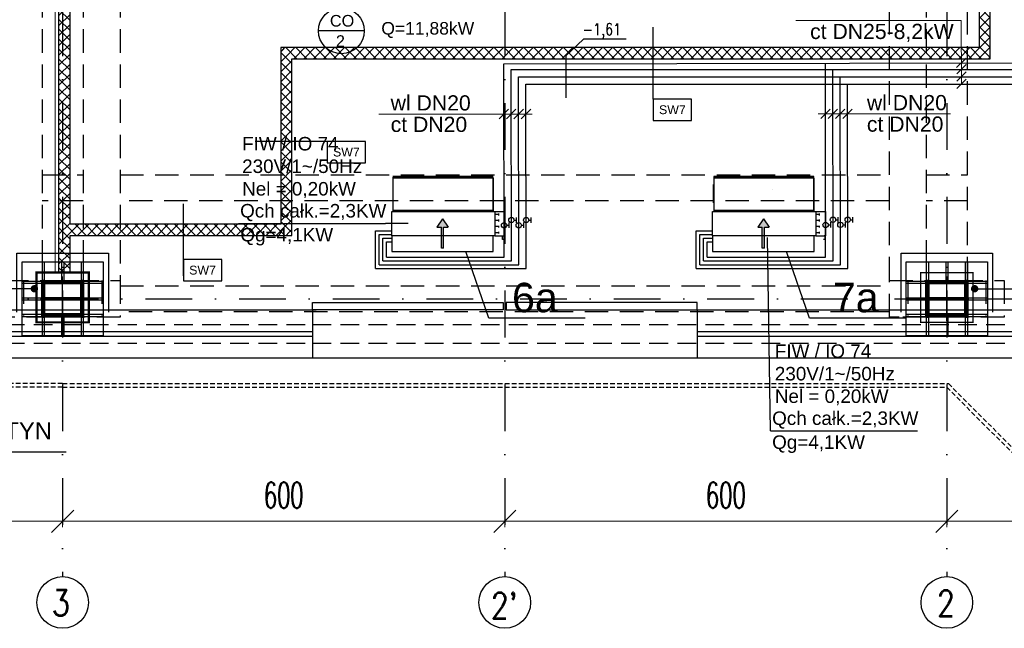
# Model space of a CAD drawing. Header units: centimetres. Extents: x -10729 to 23827, y -4437 to 19798.
# Tile 40 of 95: x 11002 to 12338, y 4553 to 5378. Entities that reach past the tile are written whole.
import ezdxf

# ---------------------------------------------------------------- set-up
doc = ezdxf.new("R2010")
doc.units = ezdxf.units.CM
doc.header["$PDMODE"] = 35
doc.header["$PDSIZE"] = 0.1
for name, pattern in [('Kondygnacja  -0_5$0$HIDDEN', [9.525, 6.35, -3.175]), ('Kondygnacja  -0_5$0$HIDDEN2', [4.7625, 3.175, -1.5875]), ('Osie rzutów$0$DASHDOT2', [12.7, 6.35, -3.175, 0, -3.175])]:
    doc.linetypes.add(name, pattern=pattern)
doc.layers.get('0').update_dxf_attribs({"color": 8})
doc.layers.get('DEFPOINTS').update_dxf_attribs({"color": 8})
for name, color, linetype in [('bgde_dodatki powykonawcze', 7, 'Continuous'), ('bgde_schem_opis', 2, 'Continuous'), ('KJP_CO_OPIS', 7, 'Continuous'), ('KJP_KK_OPISY MOCY klimakonwektorów', 7, 'Continuous'), ('KJP_KURTYNY ZASILANIE', 250, '05_kurtyna_zas'), ('Kondygnacja  -0_5$0$ARCH_GK', 8, 'Continuous'), ('Kondygnacja  -0_5$0$ARCH_INFO_ODPORNOŚĆ OGNIOWA', 8, 'Continuous'), ('Kondygnacja  -0_5$0$ARCH_INFO_OPISY_PRZEGRODY', 8, 'Continuous'), ('Kondygnacja  -0_5$0$ARCH_KONSTR_POWYŻEJ RZUTU', 8, 'Kondygnacja  -0_5$0$HIDDEN'), ('Kondygnacja  -0_5$0$ARCH_KONSTR_POWYŻEJ RZUTU_IST', 8, 'Kondygnacja  -0_5$0$HIDDEN2'), ('Kondygnacja  -0_5$0$ARCH_KONSTRUKCJA_NIEWIDOCZNA', 8, 'Continuous'), ('Kondygnacja  -0_5$0$ARCH_NIEWIDOK_IST', 8, 'Kondygnacja  -0_5$0$HIDDEN'), ('Kondygnacja  -0_5$0$ARCH_OKŁADZINA', 8, 'Continuous'), ('Kondygnacja  -0_5$0$ARCH_SŁUPY', 8, 'Continuous'), ('Kondygnacja  -0_5$0$ARCH_WIDOK_IST', 8, 'Continuous'), ('Kondygnacja  -0_5$0$ARCH_ŚLUSARKA_OKNA_IST', 8, 'Continuous'), ('Osie rzutów$0$ARCH_INFO_OSIE_IST', 8, 'Osie rzutów$0$DASHDOT2'), ('Osie rzutów$0$ARCH_INFO_OSIE_OPISY_IST', 8, 'Continuous')]:
    doc.layers.add(name, color=color, linetype=linetype)
for name, color, linetype, lineweight in [('bgde_opis ct 1', 7, 'Continuous', 20), ('bgde_rzędne wl ct', 7, 'Continuous', 25), ('bgde_urządzenia', 250, 'Continuous', 30), ('KJP_CT_kk_powrót', 250, '04_CT_KOMF_POW', 25), ('KJP_CT_kk_zasil', 250, '04_CT_KOMF_ZAS', 25), ('KJP_WL_kk zasil', 250, '04_WL_KOMF_ZAS', 25), ('KJP_WL_kk_powr', 250, '04_WL_KOMF_POW', 25), ('Kondygnacja  -0_5$0$ARCH_WIDOK', 8, 'Continuous', 13), ('Osie rzutów$0$ARCH_INFO_WYMIARY', 8, 'Continuous', 9)]:
    doc.layers.add(name, color=color, linetype=linetype, lineweight=lineweight)
doc.styles.add('Arial', font='arial.ttf')
doc.styles.add('Kondygnacja  -0_5$0$Arial', font='arial.ttf')
doc.styles.add('Kondygnacja  -0_5$0$Standard', font='txt')
doc.styles.add('Osie rzutów$0$ROMANS-250-CM', font='romans.shx', dxfattribs={"width": 0.8, "height": 50})
doc.styles.add('Osie rzutów$0$wymiary_cuprum', font='Romans.shx', dxfattribs={"width": 0.6})
doc.styles.add('st rom', font='Romans.shx', dxfattribs={"width": 0.8})
doc.linetypes.add('04_CT_KOMF_POW', pattern='A,100,-15,["CTKp",Standard,S=10,R=0,X=-10,Y=-5],-35', length=150)
doc.linetypes.add('04_CT_KOMF_ZAS', pattern='A,100,-15,["CTKz",Standard,S=10,R=0,X=-10,Y=-5],-35', length=150)
doc.linetypes.add('04_WL_KOMF_POW', pattern='A,100,-15,["WLKp",Standard,S=10,R=0,X=-10,Y=-5],-35', length=150)
doc.linetypes.add('04_WL_KOMF_ZAS', pattern='A,100,-15,["WLKz",Standard,S=10,R=0,X=-10,Y=-5],-35', length=150)
doc.linetypes.add('05_kurtyna_zas', pattern='A,50,-15,["KPz",Standard,S=10,R=0,X=-10,Y=-7.5],-35', length=100)
doc.dimstyles.new('Kondygnacja  -0_5$0$ISO-25', dxfattribs={"dimtxt": 2.5, "dimasz": 2.5, "dimexe": 1.25, "dimexo": 0.625, "dimtad": 1, "dimtxsty": 'Kondygnacja  -0_5$0$Standard', "dimcen": 2.5, "dimadec": 0, "dimazin": 0, "dimtfac": 1, "dimtmove": 0, "dimatfit": 3, "dimfxl": 1, "dimarcsym": 0})
doc.dimstyles.new('Osie rzutów$0$ARCH_ CT', dxfattribs={"dimtxt": 20, "dimasz": 20, "dimexe": 12, "dimexo": 20, "dimgap": 5, "dimtad": 1, "dimdec": 1, "dimrnd": 0.5, "dimzin": 9, "dimdsep": 46, "dimtxsty": 'Osie rzutów$0$wymiary_cuprum', "dimblk": 'Osie rzutów$0$_Oblique', "dimcen": 8, "dimdle": 12, "dimclrd": 256, "dimclre": 256, "dimclrt": 55, "dimadec": 1, "dimazin": 0, "dimtfac": 1, "dimtdec": 1, "dimtmove": 1, "dimatfit": 2, "dimldrblk": 'Osie rzutów$0$_Dot', "dimfxl": 50, "dimtolj": 1, "dimtzin": 0, "dimlwd": -1, "dimlwe": -1, "dimarcsym": 0})
pattern_1 = [(45, (11062.6883, 1763.0142), (-0.6735192, 0.6735192), [])]
pattern_2 = [(45, (9862.6883, 1763.0142), (-0.6735192, 0.6735192), [])]

# ---------------------------------------------------------------- blocks, each defined once
blk = doc.blocks.new('Osie rzutów$0$_Oblique')
at = {"color": 0, "linetype": 'ByBlock', "lineweight": -2}
blk.add_line((-0.5, -0.5), (0.5, 0.5), dxfattribs=at)
blk = doc.blocks.new('*D78')
at = {"layer": 'DEFPOINTS', "color": 0}
for p in [(12260, 4732.2), (12860, 4732.2), (12860, 4698.3)]:
    blk.add_point(p, dxfattribs=at)
at = {"layer": 'Osie rzutów$0$ARCH_INFO_WYMIARY'}
for p, q in [((12260, 4717.2), (12260, 4690.3)), ((12860, 4717.2), (12860, 4690.3)), ((12252, 4698.3), (12868, 4698.3))]:
    blk.add_line(p, q, dxfattribs=at)
at = {"layer": 'Osie rzutów$0$ARCH_INFO_WYMIARY', "xscale": 30, "yscale": 30, "zscale": 30, "rotation": 180}
blk.add_blockref('Osie rzutów$0$_Oblique', (12260, 4698.3), dxfattribs=at)
at = {"layer": 'Osie rzutów$0$ARCH_INFO_WYMIARY', "xscale": 30, "yscale": 30, "zscale": 30}
blk.add_blockref('Osie rzutów$0$_Oblique', (12860, 4698.3), dxfattribs=at)
at = {"layer": 'Osie rzutów$0$ARCH_INFO_WYMIARY', "color": 55, "insert": (12560, 4733.8), "char_height": 35, "attachment_point": 5, "style": 'Osie rzutów$0$wymiary_cuprum'}
blk.add_mtext('\\A1;600', dxfattribs=at)
blk = doc.blocks.new('Osie rzutów$0$_Dot')
at = {"color": 0, "linetype": 'ByBlock', "lineweight": -2}
blk.add_line((-0.5, 0), (-1, 0), dxfattribs=at)
at = {"color": 0, "linetype": 'ByBlock', "const_width": 0.5}
blk.add_lwpolyline([(-0.25, 0, 1), (0.25, 0, 1)], format="xyb", close=True, dxfattribs=at)
blk = doc.blocks.new('*D80')
at = {"layer": 'DEFPOINTS', "color": 0}
for p in [(11660, 4732.2), (12260, 4732.2), (12260, 4698.3)]:
    blk.add_point(p, dxfattribs=at)
at = {"layer": 'Osie rzutów$0$ARCH_INFO_WYMIARY'}
for p, q in [((11660, 4717.2), (11660, 4690.3)), ((12260, 4717.2), (12260, 4690.3)), ((11652, 4698.3), (12268, 4698.3))]:
    blk.add_line(p, q, dxfattribs=at)
at = {"layer": 'Osie rzutów$0$ARCH_INFO_WYMIARY', "xscale": 30, "yscale": 30, "zscale": 30, "rotation": 180}
blk.add_blockref('Osie rzutów$0$_Oblique', (11660, 4698.3), dxfattribs=at)
at = {"layer": 'Osie rzutów$0$ARCH_INFO_WYMIARY', "xscale": 30, "yscale": 30, "zscale": 30}
blk.add_blockref('Osie rzutów$0$_Oblique', (12260, 4698.3), dxfattribs=at)
at = {"layer": 'Osie rzutów$0$ARCH_INFO_WYMIARY', "color": 55, "insert": (11960, 4733.8), "char_height": 35, "attachment_point": 5, "style": 'Osie rzutów$0$wymiary_cuprum'}
blk.add_mtext('\\A1;600', dxfattribs=at)
blk = doc.blocks.new('*D81')
at = {"layer": 'DEFPOINTS', "color": 0}
for p in [(11060, 4732.2), (11660, 4732.2), (11660, 4698.3)]:
    blk.add_point(p, dxfattribs=at)
at = {"layer": 'Osie rzutów$0$ARCH_INFO_WYMIARY'}
for p, q in [((11060, 4717.2), (11060, 4690.3)), ((11660, 4717.2), (11660, 4690.3)), ((11052, 4698.3), (11668, 4698.3))]:
    blk.add_line(p, q, dxfattribs=at)
at = {"layer": 'Osie rzutów$0$ARCH_INFO_WYMIARY', "xscale": 30, "yscale": 30, "zscale": 30, "rotation": 180}
blk.add_blockref('Osie rzutów$0$_Oblique', (11060, 4698.3), dxfattribs=at)
at = {"layer": 'Osie rzutów$0$ARCH_INFO_WYMIARY', "xscale": 30, "yscale": 30, "zscale": 30}
blk.add_blockref('Osie rzutów$0$_Oblique', (11660, 4698.3), dxfattribs=at)
at = {"layer": 'Osie rzutów$0$ARCH_INFO_WYMIARY', "color": 55, "insert": (11360, 4733.8), "char_height": 35, "attachment_point": 5, "style": 'Osie rzutów$0$wymiary_cuprum'}
blk.add_mtext('\\A1;600', dxfattribs=at)
blk = doc.blocks.new('*D82')
at = {"layer": 'DEFPOINTS', "color": 0}
for p in [(10460, 4732.2), (11060, 4732.2), (11060, 4698.3)]:
    blk.add_point(p, dxfattribs=at)
at = {"layer": 'Osie rzutów$0$ARCH_INFO_WYMIARY'}
for p, q in [((10460, 4717.2), (10460, 4690.3)), ((11060, 4717.2), (11060, 4690.3)), ((10452, 4698.3), (11068, 4698.3))]:
    blk.add_line(p, q, dxfattribs=at)
at = {"layer": 'Osie rzutów$0$ARCH_INFO_WYMIARY', "xscale": 30, "yscale": 30, "zscale": 30, "rotation": 180}
blk.add_blockref('Osie rzutów$0$_Oblique', (10460, 4698.3), dxfattribs=at)
at = {"layer": 'Osie rzutów$0$ARCH_INFO_WYMIARY', "xscale": 30, "yscale": 30, "zscale": 30}
blk.add_blockref('Osie rzutów$0$_Oblique', (11060, 4698.3), dxfattribs=at)
at = {"layer": 'Osie rzutów$0$ARCH_INFO_WYMIARY', "color": 55, "insert": (10760, 4733.8), "char_height": 35, "attachment_point": 5, "style": 'Osie rzutów$0$wymiary_cuprum'}
blk.add_mtext('\\A1;600', dxfattribs=at)
blk = doc.blocks.new('Kondygnacja  -0_5$0$_Dot')
at = {"color": 0, "linetype": 'ByBlock', "lineweight": -2}
blk.add_line((-0.5, 0), (-1, 0), dxfattribs=at)
at = {"color": 0, "linetype": 'ByBlock', "const_width": 0.5}
blk.add_lwpolyline([(-0.25, 0, 1), (0.25, 0, 1)], format="xyb", close=True, dxfattribs=at)
blk = doc.blocks.new('Kondygnacja  -0_5$0$konstrukcja istniejąca -0.5')
at = {"layer": 'Kondygnacja  -0_5$0$ARCH_KONSTR_POWYŻEJ RZUTU_IST', "ltscale": 10}
for p, q in [((11138, 5017.5), (12181.5, 5017.5)), ((12181.5, 4982.5), (11138, 4982.5))]:
    blk.add_line(p, q, dxfattribs=at)
for points in [[(11032, 6175), (11032, 5025)], [(11088, 6175), (11088, 5025)], [(11138, 6175), (11138, 5025)], [(12182, 5025), (12182, 6175)], [(12232, 6175), (12232, 5025)], [(12288, 5025), (12288, 6175)], [(11032, 5167.9), (11088, 5167.9)], [(11138, 5167.9), (12182, 5167.9)], [(12232, 5167.9), (12288, 5167.9)], [(11088, 5132.9), (11032, 5132.9)], [(12182, 5132.9), (11138, 5132.9)], [(12288, 5132.9), (12232, 5132.9)], [(11138, 4975), (10982, 4975), (10982, 5025), (11138, 5025), (11138, 4975)], [(12338, 4975), (12182, 4975), (12182, 5025), (12338, 5025), (12338, 4975)], [(12232, 4975), (12232, 4975), (12182, 4975)], [(12338, 4975), (12338, 4975), (12288, 4975)]]:
    blk.add_lwpolyline(points, dxfattribs=at)
at = {"layer": 'Kondygnacja  -0_5$0$ARCH_KONSTR_POWYŻEJ RZUTU_IST', "ltscale": 10, "elevation": 0}
for points in [[(11007, 5025), (11007, 4975)], [(11113, 5025), (11113, 4975)], [(12207, 5025), (12207, 4975)], [(12313, 5025), (12313, 4975)]]:
    blk.add_lwpolyline(points, dxfattribs=at)
blk = doc.blocks.new('Osie rzutów')
at = {"layer": 'Osie rzutów$0$ARCH_INFO_OSIE_IST', "ltscale": 10}
for p, q in [((11060, 12510), (11060, 4623.26)), ((11660, 12510), (11660, 4623.26)), ((12260, 12510), (12260, 4623.26)), ((11060, 4970), (11060, 5030)), ((12260, 4970), (12260, 5030)), ((4436.04, 5000), (15156.54, 5000)), ((11090, 5000), (11030, 5000)), ((12290, 5000), (12230, 5000))]:
    blk.add_line(p, q, dxfattribs=at)
at = {"layer": 'Osie rzutów$0$ARCH_INFO_OSIE_OPISY_IST'}
for centre in [(11060, 4588.26), (11660, 4588.26), (12260, 4588.26)]:
    blk.add_circle(centre, 35, dxfattribs=at)
at = {"layer": 'Osie rzutów$0$ARCH_INFO_OSIE_OPISY_IST', "style": 'Osie rzutów$0$ROMANS-250-CM', "width": 0.8}
for s, p in [('3', (11045.56, 4570.23)), ("2'", (11641.26, 4566.62)), ('2', (12246.71, 4569.86))]:
    blk.add_text(s, height=35, dxfattribs=at).set_placement(p)
at = {"layer": 'Osie rzutów$0$ARCH_INFO_WYMIARY'}
for base, p1, p2, picture, middle in [((11060, 4698.26), (10460, 4732.19), (11060, 4732.19), '*D82', (10760, 4733.76)), ((11660, 4698.26), (11060, 4732.19), (11660, 4732.19), '*D81', (11360, 4733.76)), ((12260, 4698.26), (11660, 4732.19), (12260, 4732.19), '*D80', (11960, 4733.76)), ((12860, 4698.26), (12260, 4732.19), (12860, 4732.19), '*D78', (12560, 4733.76))]:
    dim = blk.add_linear_dim(base=base, p1=p1, p2=p2, dimstyle='Osie rzutów$0$ARCH_ CT', override={"dimtxt": 35, "dimasz": 30, "dimexe": 8, "dimexo": 15, "dimgap": 18, "dimdle": 8}, dxfattribs=at)
    dim.commit()
    dim.dimension.update_dxf_attribs({"geometry": picture, "text_midpoint": middle})

msp = doc.modelspace()

# ---------------------------------------------------------------- hatches: boundary and pattern name
at = {"layer": 'bgde_urządzenia'}
h = msp.add_hatch(color=256, dxfattribs=at)
h.paths.add_polyline_path([(11577.02, 5097.106), (11583.21, 5097.106), (11575.52, 5108.534), (11567.83, 5097.106), (11574.02, 5097.106), (11574.02, 5085.44), (11577.02, 5085.44)])
h.paths.add_polyline_path([(11577.02, 5085.44), (11574.02, 5085.44), (11574.02, 5068.773), (11577.02, 5068.773)])
h = msp.add_hatch(color=256, dxfattribs=at)
h.paths.add_polyline_path([(12012.505, 5097.106), (12018.695, 5097.106), (12011.005, 5108.534), (12003.315, 5097.106), (12009.505, 5097.106), (12009.505, 5085.44), (12012.505, 5085.44)])
h.paths.add_polyline_path([(12012.505, 5085.44), (12009.505, 5085.44), (12009.505, 5068.773), (12012.505, 5068.773)])
at = {"layer": 'Kondygnacja  -0_5$0$ARCH_GK', "linetype": 'Continuous', "lineweight": -3}
h = msp.add_hatch(dxfattribs=at)
h.set_pattern_fill('ANSI37', color=256, scale=3, angle=-360, style=0)
h.paths.add_polyline_path([(11070, 5907), (11055, 5922), (11055, 5093.5), (11066.25, 5093.5), (11070, 5101)], flags=0)
h.paths.add_polyline_path([(11070, 5086), (11066.25, 5093.5), (11055, 5093.5), (11055, 5035.5), (11070, 5035.5)], flags=0)
h = msp.add_hatch(dxfattribs=at)
h.set_pattern_fill('ANSI37', color=256, scale=3, angle=-360, style=0)
h.paths.add_polyline_path([(12319, 5907), (12311.5, 5910.75), (12304, 5907), (12304, 5340.5), (12319, 5325.5)], flags=0)
h = msp.add_hatch(dxfattribs=at)
h.set_pattern_fill('ANSI37', color=256, scale=3, angle=-360, style=0)
h.paths.add_polyline_path([(11356, 5340.5), (11371, 5325.5), (12319, 5325.5), (12304, 5340.5)], flags=0)
h = msp.add_hatch(dxfattribs=at)
h.set_pattern_fill('ANSI37', color=256, scale=3, angle=-360, style=0)
h.paths.add_polyline_path([(11371, 5325.5), (11356, 5340.5), (11356, 5101), (11371, 5086)], flags=0)
h = msp.add_hatch(dxfattribs=at)
h.set_pattern_fill('ANSI37', color=256, scale=3, style=0)
h.paths.add_polyline_path([(11371, 5086), (11356, 5101), (11070, 5101), (11066.25, 5093.5), (11070, 5086)], flags=0)
at = {"layer": 'Kondygnacja  -0_5$0$ARCH_SŁUPY', "lineweight": 40}
h = msp.add_hatch(dxfattribs=at)
h.set_pattern_fill('ANSI31', color=256, scale=0.3, style=0)
h.set_pattern_definition(pattern_2)
h.paths.add_polyline_path([(11032, 4975), (11035, 4975), (11035, 5025), (11032, 5025)])
h = msp.add_hatch(dxfattribs=at)
h.set_pattern_fill('ANSI31', color=256, scale=0.3, style=0)
h.set_pattern_definition(pattern_2)
h.paths.add_polyline_path([(11085, 4975), (11088, 4975), (11088, 5025), (11085, 5025)])
h = msp.add_hatch(dxfattribs=at)
h.set_pattern_fill('ANSI31', color=256, scale=0.3, style=0)
h.set_pattern_definition(pattern_1)
h.paths.add_polyline_path([(12232, 4975), (12235, 4975), (12235, 5025), (12232, 5025)])
h = msp.add_hatch(dxfattribs=at)
h.set_pattern_fill('ANSI31', color=256, scale=0.3, style=0)
h.set_pattern_definition(pattern_1)
h.paths.add_polyline_path([(12285, 4975), (12288, 4975), (12288, 5025), (12285, 5025)])
h = msp.add_hatch(dxfattribs=at)
h.set_pattern_fill('ANSI31', color=256, scale=0.3, style=0)
h.set_pattern_definition(pattern_2)
h.paths.add_polyline_path([(11085, 5021), (11085, 5024), (11035, 5024), (11035, 5021)])
h = msp.add_hatch(dxfattribs=at)
h.set_pattern_fill('ANSI31', color=256, scale=0.3, style=0)
h.set_pattern_definition(pattern_1)
h.paths.add_polyline_path([(12285, 5021), (12285, 5024), (12235, 5024), (12235, 5021)])
h = msp.add_hatch(dxfattribs=at)
h.set_pattern_fill('ANSI31', color=256, scale=0.3, style=0)
h.set_pattern_definition(pattern_2)
h.paths.add_polyline_path([(11085, 4998.5), (11085, 5001.5), (11035, 5001.5), (11035, 4998.5)])
h = msp.add_hatch(dxfattribs=at)
h.set_pattern_fill('ANSI31', color=256, scale=0.3, style=0)
h.set_pattern_definition(pattern_1)
h.paths.add_polyline_path([(12285, 4998.5), (12285, 5001.5), (12235, 5001.5), (12235, 4998.5)])
h = msp.add_hatch(dxfattribs=at)
h.set_pattern_fill('ANSI31', color=256, scale=0.3, style=0)
h.set_pattern_definition(pattern_2)
h.paths.add_polyline_path([(11085, 4976), (11085, 4979), (11035, 4979), (11035, 4976)])
h = msp.add_hatch(dxfattribs=at)
h.set_pattern_fill('ANSI31', color=256, scale=0.3, style=0)
h.set_pattern_definition(pattern_1)
h.paths.add_polyline_path([(12285, 4976), (12285, 4979), (12235, 4979), (12235, 4976)])

# ---------------------------------------------------------------- linework, layer by layer
at = {"layer": 'bgde_dodatki powykonawcze'}
for p, q in [((11672.636, 5106.692), (11676.068, 5106.692)), ((11676.068, 5103.033), (11676.068, 5110.351)), ((11692.636, 5106.715), (11696.068, 5106.715)), ((11696.068, 5103.056), (11696.068, 5110.374)), ((12109.084, 5107.187), (12112.516, 5107.187)), ((12112.516, 5103.528), (12112.516, 5110.846)), ((12129.084, 5107.209), (12132.516, 5107.209)), ((12132.516, 5103.55), (12132.516, 5110.868)), ((11662.644, 5099.702), (11666.076, 5099.702)), ((11666.076, 5096.043), (11666.076, 5103.361)), ((11682.644, 5099.725), (11686.076, 5099.725)), ((11686.076, 5096.066), (11686.076, 5103.384)), ((12099.092, 5100.196), (12102.524, 5100.196)), ((12102.524, 5096.537), (12102.524, 5103.855)), ((12119.092, 5100.219), (12122.524, 5100.219)), ((12122.524, 5096.56), (12122.524, 5103.878))]:
    msp.add_line(p, q, dxfattribs=at)
for centre in [(11669.036, 5106.692), (11689.036, 5106.715), (12105.484, 5107.187), (12125.484, 5107.209), (11659.044, 5099.702), (11679.044, 5099.725), (12095.492, 5100.196), (12115.492, 5100.219)]:
    msp.add_circle(centre, 3.6, dxfattribs=at)
at = {"layer": 'bgde_opis ct 1'}
for p, q in [((12279.635, 5377.202), (12055.123, 5377.202)), ((12279.84, 5291.048), (12279.635, 5377.202)), ((12286.215, 5326.358), (12273.328, 5313.471)), ((12286.234, 5317.811), (12273.346, 5304.923)), ((12286.256, 5307.811), (12273.368, 5294.923)), ((12286.278, 5297.811), (12273.39, 5284.923)), ((11665.265, 5256.926), (11652.377, 5244.038)), ((11675.265, 5256.926), (11662.377, 5244.038)), ((11685.265, 5256.926), (11672.377, 5244.038)), ((11695.265, 5256.926), (11682.377, 5244.038)), ((12101.713, 5257.297), (12088.825, 5244.41)), ((12111.713, 5257.297), (12098.825, 5244.41)), ((12121.713, 5257.297), (12108.825, 5244.41)), ((12131.713, 5257.297), (12118.825, 5244.41)), ((11489.301, 5250.482), (11697.395, 5250.482)), ((12085.308, 5250.854), (12264.844, 5250.853))]:
    msp.add_line(p, q, dxfattribs=at)
at = {"layer": 'bgde_rzędne wl ct'}
for p, q in [((11743.37, 5329.659), (11766.779, 5352.175)), ((11824.649, 5352.175), (11766.779, 5352.175)), ((11743.37, 5272.437), (11743.37, 5329.659))]:
    msp.add_line(p, q, dxfattribs=at)
at = {"layer": 'bgde_schem_opis'}
for p, q in [((11638.308, 4973.717, -60.7), (11607.021, 5063.94)), ((12073.793, 4973.717, -60.7), (12042.506, 5063.94)), ((11769.243, 4973.717, -60.7), (11638.308, 4973.717, -60.7)), ((12204.728, 4973.717, -60.7), (12073.793, 4973.717, -60.7))]:
    msp.add_line(p, q, dxfattribs=at)
at = {"layer": 'bgde_urządzenia'}
for p, q in [((11644.12, 5165.954), (11508.12, 5165.954)), ((11508.12, 5164.954), (11644.12, 5164.954)), ((11644.12, 5164.954), (11508.12, 5164.954)), ((11508.12, 5164.954), (11508.12, 5119.954)), ((11508.12, 5163.44), (11508.12, 5118.44)), ((11644.12, 5163.44), (11508.12, 5163.44)), ((11644.12, 5119.954), (11644.12, 5164.954)), ((11644.12, 5163.44), (11644.12, 5118.44)), ((12079.605, 5165.954), (11943.605, 5165.954)), ((11943.605, 5165.954), (11943.605, 5164.954)), ((11943.605, 5164.954), (12079.605, 5164.954)), ((12079.605, 5164.954), (11943.605, 5164.954)), ((11943.605, 5164.954), (11943.605, 5119.954)), ((11943.605, 5163.44), (11943.605, 5118.44)), ((12079.605, 5163.44), (11943.605, 5163.44)), ((12079.605, 5164.954), (12079.605, 5165.954)), ((12079.605, 5119.954), (12079.605, 5164.954)), ((12079.605, 5163.44), (12079.605, 5118.44)), ((11943.205, 5129.954), (11943.205, 5154.954)), ((11943.205, 5154.954), (11943.605, 5154.954)), ((11943.205, 5129.954), (11943.205, 5154.954)), ((11943.605, 5129.954), (11943.605, 5154.954)), ((12023.023, 5147.741), (12023.023, 5147.741)), ((12023.023, 5147.741), (12023.023, 5147.741)), ((12079.605, 5129.954), (12079.605, 5154.954)), ((12080.005, 5154.954), (12079.605, 5154.954)), ((12080.005, 5129.954), (12080.005, 5154.954)), ((12080.005, 5129.954), (12080.005, 5154.954)), ((11943.605, 5142.454), (11943.205, 5142.454)), ((12079.605, 5142.454), (12080.005, 5142.454)), ((11506.62, 5085.44), (11506.62, 5118.44)), ((11506.62, 5118.44), (11646.62, 5118.44)), ((11508.12, 5119.954), (11644.12, 5119.954)), ((11644.12, 5118.44), (11508.12, 5118.44)), ((11646.62, 5118.44), (11646.62, 5085.44)), ((11646.62, 5118.44), (11659.62, 5118.44)), ((11659.62, 5118.44), (11659.62, 5085.44)), ((11942.105, 5085.44), (11942.105, 5118.44)), ((11942.105, 5118.44), (12082.105, 5118.44)), ((11943.205, 5129.954), (11943.605, 5129.954)), ((11943.605, 5119.954), (12079.605, 5119.954)), ((12079.605, 5118.44), (11943.605, 5118.44)), ((12079.605, 5129.954), (12080.005, 5129.954)), ((12082.105, 5118.44), (12082.105, 5085.44)), ((12082.105, 5118.44), (12095.105, 5118.44)), ((12095.105, 5118.44), (12095.105, 5085.44)), ((11575.52, 5108.534), (11567.83, 5097.106)), ((11575.52, 5108.534), (11583.21, 5097.106)), ((11651.82, 5114.315), (11646.62, 5114.315)), ((11651.82, 5106.065), (11646.62, 5106.065)), ((11651.82, 5113.065), (11651.82, 5115.565)), ((11651.82, 5104.815), (11651.82, 5107.315)), ((12011.005, 5108.534), (12003.315, 5097.106)), ((12011.005, 5108.534), (12018.695, 5097.106)), ((12087.305, 5114.315), (12082.105, 5114.315)), ((12087.305, 5106.065), (12082.105, 5106.065)), ((12087.305, 5113.065), (12087.305, 5115.565)), ((12087.305, 5104.815), (12087.305, 5107.315)), ((11567.83, 5097.106), (11574.02, 5097.106)), ((11574.02, 5068.773), (11574.02, 5097.106)), ((11577.02, 5068.773), (11577.02, 5097.106)), ((11577.02, 5097.106), (11583.21, 5097.106)), ((11651.82, 5097.815), (11646.62, 5097.815)), ((11651.82, 5096.565), (11651.82, 5099.065)), ((12003.315, 5097.106), (12009.505, 5097.106)), ((12009.505, 5068.773), (12009.505, 5097.106)), ((12012.505, 5068.773), (12012.505, 5097.106)), ((12012.505, 5097.106), (12018.695, 5097.106)), ((12087.305, 5097.815), (12082.105, 5097.815)), ((12087.305, 5096.565), (12087.305, 5099.065)), ((11644.42, 5085.44), (11506.62, 5085.44)), ((11506.62, 5085.44), (11506.62, 5063.94)), ((11644.42, 5063.94), (11644.42, 5085.44)), ((11646.62, 5085.44), (11644.42, 5085.44)), ((11651.82, 5089.565), (11646.62, 5089.565)), ((11646.62, 5085.44), (11659.62, 5085.44)), ((11651.82, 5088.315), (11651.82, 5090.815)), ((11657.12, 5080.44), (11657.12, 5085.44)), ((11659.12, 5080.44), (11657.12, 5080.44)), ((11659.62, 5085.44), (11658.12, 5085.44)), ((11659.12, 5085.44), (11659.12, 5080.44)), ((12079.905, 5085.44), (11942.105, 5085.44)), ((11942.105, 5085.44), (11942.105, 5063.94)), ((12079.905, 5063.94), (12079.905, 5085.44)), ((12082.105, 5085.44), (12079.905, 5085.44)), ((12087.305, 5089.565), (12082.105, 5089.565)), ((12082.105, 5085.44), (12095.105, 5085.44)), ((12087.305, 5088.315), (12087.305, 5090.815)), ((12094.605, 5080.44), (12092.605, 5080.44)), ((12095.105, 5085.44), (12093.605, 5085.44)), ((12094.605, 5085.44), (12094.605, 5080.44)), ((11577.02, 5068.773), (11574.02, 5068.773)), ((12012.505, 5068.773), (12009.505, 5068.773)), ((11506.62, 5063.94), (11644.42, 5063.94)), ((11942.105, 5063.94), (12079.905, 5063.94))]:
    msp.add_line(p, q, dxfattribs=at)
at = {"layer": 'KJP_CO_OPIS'}
msp.add_line((11469.345, 5363.3), (11407.275, 5363.3), dxfattribs=at)
msp.add_circle((11438.31, 5363.3, 300), 31.035, dxfattribs=at)
at = {"layer": 'KJP_CT_kk_powrót'}
for p, q in [((11668.804, 5311.048), (12377.79, 5311.048)), ((11669.099, 5051.248), (11668.804, 5311.048)), ((12105.547, 5051.248), (12105.253, 5311.048)), ((11494.44, 5082.217), (11506.62, 5082.217)), ((11494.44, 5051.248), (11494.44, 5082.217)), ((11929.925, 5082.217), (11942.105, 5082.217)), ((11929.925, 5051.248), (11929.925, 5082.217)), ((11494.44, 5051.248), (11669.099, 5051.248)), ((11929.925, 5051.248), (12105.547, 5051.248))]:
    msp.add_line(p, q, dxfattribs=at)
at = {"layer": 'KJP_CT_kk_zasil'}
for p, q in [((11658.796, 5318.561), (12362.79, 5320.095)), ((11659.093, 5056.248), (11658.796, 5318.561)), ((12095.542, 5056.248), (12095.244, 5319.014)), ((11499.44, 5077.217), (11506.62, 5077.217)), ((11499.44, 5056.248), (11499.44, 5077.217)), ((11934.925, 5077.217), (11942.105, 5077.217)), ((11934.925, 5056.248), (11934.925, 5077.217)), ((11499.44, 5056.248), (11659.093, 5056.248)), ((11934.925, 5056.248), (12095.542, 5056.248))]:
    msp.add_line(p, q, dxfattribs=at)
at = {"layer": 'KJP_KK_OPISY MOCY klimakonwektorów'}
for p, q in [((11298.464, 5102.256), (11498.352, 5102.256)), ((11529.098, 5102.256), (11498.352, 5102.256)), ((11529.098, 5102.256), (11498.352, 5102.256)), ((12020.527, 4820.984), (12016.404, 5083.246)), ((12020.527, 4820.984), (12220.414, 4820.984))]:
    msp.add_line(p, q, dxfattribs=at)
at = {"layer": 'KJP_KURTYNY ZASILANIE', "color": 2, "linetype": 'Continuous'}
msp.add_line((11064.616, 4791.825), (10706.792, 4791.825), dxfattribs=at)
at = {"layer": 'KJP_WL_kk zasil'}
for p, q in [((11678.816, 5301.048), (12392.79, 5301.048)), ((11679.104, 5046.248), (11678.816, 5301.048)), ((12115.553, 5046.248), (12115.265, 5301.048)), ((11489.44, 5087.217), (11506.62, 5087.217)), ((11489.44, 5046.248), (11489.44, 5087.217)), ((11924.925, 5087.217), (11942.105, 5087.217)), ((11924.925, 5046.248), (11924.925, 5087.217)), ((11489.44, 5046.248), (11679.104, 5046.248)), ((11924.925, 5046.248), (12115.553, 5046.248))]:
    msp.add_line(p, q, dxfattribs=at)
at = {"layer": 'KJP_WL_kk_powr'}
for p, q in [((11688.827, 5291.048), (12407.79, 5291.048)), ((11689.11, 5041.248), (11688.827, 5291.048)), ((12125.559, 5041.248), (12125.276, 5291.048)), ((11484.44, 5092.217), (11506.62, 5092.217)), ((11484.44, 5041.248), (11484.44, 5092.217)), ((11919.925, 5092.217), (11942.105, 5092.217)), ((11919.925, 5041.248), (11919.925, 5092.217)), ((11484.44, 5041.248), (11689.11, 5041.248)), ((11919.925, 5041.248), (12125.559, 5041.248))]:
    msp.add_line(p, q, dxfattribs=at)
at = {"layer": 'Kondygnacja  -0_5$0$ARCH_GK', "linetype": 'Continuous', "lineweight": -3}
for p, q in [((11055, 5035.5), (11055, 5922)), ((11070, 5101), (11070, 5907)), ((12304, 5907), (12304, 5340.5)), ((12319, 5325.5), (12319, 5907)), ((12304, 5340.5), (11356, 5340.5)), ((11356, 5340.5), (11356, 5101)), ((11371, 5325.5), (12319, 5325.5)), ((11371, 5086), (11371, 5325.5)), ((11356, 5101), (11070, 5101)), ((11070, 5035.5), (11070, 5086)), ((11070, 5086), (11371, 5086)), ((11055, 5035.5), (11070, 5035.5))]:
    msp.add_line(p, q, dxfattribs=at)
at = {"layer": 'Kondygnacja  -0_5$0$ARCH_INFO_OPISY_PRZEGRODY'}
for points in [[(11861.534, 5270.66), (11861.534, 5368.322)], [(11419.081, 5213.25), (11321.419, 5213.25)], [(11223.875, 5031.16), (11223.875, 5128.822)]]:
    msp.add_lwpolyline(points, dxfattribs=at)
for points in [[(11861.534, 5241.86), (11913.534, 5241.86), (11913.534, 5270.66), (11861.534, 5270.66), (11861.534, 5241.86)], [(11419.081, 5184.45), (11471.081, 5184.45), (11471.081, 5213.25), (11419.081, 5213.25), (11419.081, 5184.45)], [(11223.875, 5024.4), (11275.875, 5024.4), (11275.875, 5053.2), (11223.875, 5053.2), (11223.875, 5024.4)]]:
    msp.add_lwpolyline(points, close=True, dxfattribs=at)
at = {"layer": 'Kondygnacja  -0_5$0$ARCH_KONSTRUKCJA_NIEWIDOCZNA'}
for points in [[(11115, 5050), (11115, 4950), (11005, 4950), (11005, 5050)], [(12315, 5050), (12315, 4950), (12205, 4950), (12205, 5050)]]:
    msp.add_lwpolyline(points, close=True, dxfattribs=at)
for points in [[(11032, 5050), (11032, 5025)], [(11035, 5050), (11035, 5025)], [(11058.5, 5050), (11058.5, 5024)], [(11061.5, 5050), (11061.5, 5024)], [(11085, 5050), (11085, 5025)], [(11088, 5050), (11088, 5025)], [(12232, 5050), (12232, 5025)], [(12235, 5050), (12235, 5025)], [(12258.5, 5050), (12258.5, 5024)], [(12261.5, 5050), (12261.5, 5024)], [(12285, 5050), (12285, 5025)], [(12288, 5050), (12288, 5025)], [(11005, 5024), (11032, 5024)], [(11005, 5021), (11032, 5021)], [(11088, 5024), (11115, 5024)], [(11088, 5021), (11115, 5021)], [(12205, 5024), (12232, 5024)], [(12205, 5021), (12232, 5021)], [(12288, 5024), (12315, 5024)], [(12288, 5021), (12315, 5021)], [(11005, 5001.5), (11032, 5001.5)], [(11005, 4998.5), (11032, 4998.5)], [(11088, 5001.5), (11115, 5001.5)], [(11088, 4998.5), (11115, 4998.5)], [(12205, 5001.5), (12232, 5001.5)], [(12205, 4998.5), (12232, 4998.5)], [(12288, 5001.5), (12315, 5001.5)], [(12288, 4998.5), (12315, 4998.5)], [(11005, 4979), (11032, 4979)], [(11005, 4976), (11032, 4976)], [(11032, 4975), (11032, 4950)], [(11035, 4975), (11035, 4950)], [(11058.5, 4976), (11058.5, 4950)], [(11061.494, 4976), (11061.494, 4950)], [(11085, 4975), (11085, 4950)], [(11088, 4979), (11115, 4979)], [(11088, 4976), (11115, 4976)], [(11088, 4975), (11088, 4950)], [(12205, 4979), (12232, 4979)], [(12205, 4976), (12232, 4976)], [(12232, 4975), (12232, 4950)], [(12235, 4975), (12235, 4950)], [(12261.494, 4976), (12261.494, 4950)], [(12285, 4975), (12285, 4950)], [(12288, 4979), (12315, 4979)], [(12288, 4976), (12315, 4976)], [(12288, 4975), (12288, 4950)]]:
    msp.add_lwpolyline(points, dxfattribs=at)
at = {"layer": 'Kondygnacja  -0_5$0$ARCH_NIEWIDOK_IST', "ltscale": 4}
for p, q in [((10716, 4965), (11399, 4965)), ((11399, 4965), (13495, 4965)), ((10716, 4940), (11399, 4940)), ((11399, 4940), (13520, 4940))]:
    msp.add_line(p, q, dxfattribs=at)
at = {"layer": 'Kondygnacja  -0_5$0$ARCH_NIEWIDOK_IST'}
for points in [[(11060, 4880), (12260, 4879.998), (12360, 4779.998), (12460, 4879.998), (12460, 4975)], [(11060, 4885), (12262.071, 4884.998), (12360, 4787.069), (12455, 4882.069), (12455, 4975)], [(11060, 4880.002), (9844, 4879.998), (9744, 4779.998), (9644, 4879.998), (9644, 4934.998)], [(11060, 4885), (9841.929, 4884.998), (9744, 4787.069), (9649, 4882.069), (9649, 4934.998)]]:
    msp.add_lwpolyline(points, dxfattribs=at)
at = {"layer": 'Kondygnacja  -0_5$0$ARCH_OKŁADZINA'}
for points in [[(10998, 4982), (10998, 5062), (11122, 5062), (11122, 4982)], [(12198, 4982), (12198, 5062), (12322, 5062), (12322, 4982)]]:
    msp.add_lwpolyline(points, dxfattribs=at)
at = {"layer": 'Kondygnacja  -0_5$0$ARCH_SŁUPY', "lineweight": 40}
for p, q in [((11035, 5001.5), (11085, 5001.5)), ((11085, 4998.5), (11035, 4998.5)), ((12235, 5001.5), (12285, 5001.5)), ((12285, 4998.5), (12235, 4998.5))]:
    msp.add_line(p, q, dxfattribs=at)
at = {"layer": 'Kondygnacja  -0_5$0$ARCH_SŁUPY', "lineweight": 50}
for points, const_width in [([(11024.5, 5035.5), (11095.5, 5035.5), (11095.5, 4968), (11024.5, 4968)], 3), ([(12224.5, 5035.5), (12295.5, 5035.5), (12295.5, 4968), (12224.5, 4968)], 2)]:
    msp.add_lwpolyline(points, close=True, dxfattribs=dict(at, const_width=const_width))
at = {"layer": 'Kondygnacja  -0_5$0$ARCH_SŁUPY', "lineweight": 40}
for points in [[(11032, 5025), (11035, 5025), (11035, 4975), (11032, 4975)], [(11085, 5025), (11088, 5025), (11088, 4975), (11085, 4975)], [(12232, 5025), (12235, 5025), (12235, 4975), (12232, 4975)], [(12285, 5025), (12288, 5025), (12288, 4975), (12285, 4975)]]:
    msp.add_lwpolyline(points, close=True, dxfattribs=at)
for points in [[(11085, 5024), (11035, 5024)], [(11035, 5021), (11085, 5021)], [(12285, 5024), (12235, 5024)], [(12235, 5021), (12285, 5021)], [(11085, 4979), (11035, 4979)], [(11035, 4976), (11085, 4976)], [(12285, 4979), (12235, 4979)], [(12235, 4976), (12285, 4976)]]:
    msp.add_lwpolyline(points, dxfattribs=at)
at = {"layer": 'Kondygnacja  -0_5$0$ARCH_WIDOK'}
msp.add_lwpolyline([(11050, 5035.5), (11050, 5927), (12897, 5927)], dxfattribs=at)
at = {"layer": 'Kondygnacja  -0_5$0$ARCH_WIDOK_IST'}
for p, q in [((10716, 4985), (11404, 4985)), ((11916, 4985), (13475, 4985)), ((10716, 4920), (11404, 4920)), ((11916, 4920), (13540, 4920))]:
    msp.add_line(p, q, dxfattribs=at)
for points in [[(11399, 4985), (11399, 4995), (11658, 4995), (11658, 4985)], [(11662, 4985), (11921, 4985), (11921, 4995), (11662, 4995)]]:
    msp.add_lwpolyline(points, close=True, dxfattribs=at)
for points in [[(11399, 4985), (11399, 4920), (11916, 4920)], [(11921, 4985), (11921, 4920)]]:
    msp.add_lwpolyline(points, dxfattribs=at)
at = {"layer": 'Kondygnacja  -0_5$0$ARCH_ŚLUSARKA_OKNA_IST'}
for p, q in [((11399, 4955), (10716, 4955)), ((11399, 4949), (10716, 4949)), ((13505, 4955), (11921, 4955)), ((13511, 4949), (11921, 4949))]:
    msp.add_line(p, q, dxfattribs=at)

# ---------------------------------------------------------------- block references
at = {"layer": 'Kondygnacja  -0_5$0$ARCH_KONSTR_POWYŻEJ RZUTU'}
msp.add_blockref('Kondygnacja  -0_5$0$konstrukcja istniejąca -0.5', (0, 0), dxfattribs=at)
at = {"layer": 'Osie rzutów$0$ARCH_INFO_OSIE_OPISY_IST'}
msp.add_blockref('Osie rzutów', (0, 0), dxfattribs=at)

# ---------------------------------------------------------------- texts
at = {"layer": 'bgde_opis ct 1', "color": 2, "style": 'Arial'}
msp.add_text('ct DN25-8,2kW', height=20.58297, dxfattribs=at).set_placement((12074.422, 5352.207, -23509.109))
for s, p in [('wl DN20', (11505.175, 5255.303, -3688.132)), ('wl DN20', (12151.486, 5255.674, 1634.188)), ('ct DN20', (11505.175, 5226.191, -3688.132)), ('ct DN20', (12151.486, 5226.562, 1634.188))]:
    msp.add_text(s, height=20.583, rotation=360, dxfattribs=at).set_placement(p)
at = {"layer": 'bgde_rzędne wl ct', "insert": (11765.512, 5373.429, 3268.172), "char_height": 16, "width": 70.70316, "attachment_point": 1, "style": 'st rom'}
msp.add_mtext('-1,61', dxfattribs=at)
at = {"layer": 'bgde_schem_opis', "char_height": 40, "width": 72.77772, "attachment_point": 1, "style": 'Arial'}
for s, insert in [('6a', (11669.842, 5021.736, -192)), ('7a', (12105.326, 5021.736, -192))]:
    msp.add_mtext(s, dxfattribs=dict(at, insert=insert))
at = {"layer": 'KJP_CO_OPIS', "style": 'Arial'}
for s, height, p in [('CO', 15.7523, (11422.74, 5369.054, 300)), ('2', 15.752, (11430.863, 5341.538, 300))]:
    msp.add_text(s, height=height, dxfattribs=at).set_placement(p)
at = {"layer": 'KJP_CO_OPIS', "lineweight": 0, "ltscale": 0.5, "insert": (11492.472, 5375.233, 3206.355), "char_height": 17.01, "width": 471.22116, "attachment_point": 1, "style": 'Arial'}
msp.add_mtext('Q=11,88kW', dxfattribs=at)
at = {"layer": 'KJP_KK_OPISY MOCY klimakonwektorów', "char_height": 18.326, "width": 421.7149, "attachment_point": 1, "style": 'Arial'}
for s, insert in [('FIW / IO 74\\P230V/1~/50Hz\\PNel = 0,20kW', (11303.571, 5219.428, 2308.732)), ('Qch całk.=2,3KW', (11300.852, 5128.538, 2308.732)), ('Qg=4,1KW', (11301.196, 5096.059, 2308.732)), ('FIW / IO 74\\P230V/1~/50Hz\\PNel = 0,20kW', (12026.54, 4938.186, 2308.732)), ('Qch całk.=2,3KW', (12022.915, 4847.266, 2308.732)), ('Qg=4,1KW', (12022.915, 4814.787, 2308.732))]:
    msp.add_mtext(s, dxfattribs=dict(at, insert=insert))
at = {"layer": 'KJP_KURTYNY ZASILANIE', "color": 2, "linetype": 'Continuous', "insert": (10713.85, 4832.573, 782.55), "char_height": 23.1, "width": 371.72237, "attachment_point": 1, "style": 'Arial'}
msp.add_mtext('ZEJŚCIE DO KURTYN /PATRZ RZUT -1/', dxfattribs=at)
at = {"layer": 'Kondygnacja  -0_5$0$ARCH_INFO_OPISY_PRZEGRODY', "char_height": 12, "width": 52, "attachment_point": 5, "style": 'Kondygnacja  -0_5$0$Arial'}
for insert in [(11887.534, 5256.26), (11445.081, 5198.85), (11249.875, 5038.8)]:
    msp.add_mtext('SW7', dxfattribs=dict(at, insert=insert))

# ---------------------------------------------------------------- leaders
at = {"layer": 'Kondygnacja  -0_5$0$ARCH_INFO_ODPORNOŚĆ OGNIOWA'}
for points in [[(11021.626, 5013.61), (10984.377, 5013.61), (10910.029, 5013.61)], [(12297.8, 5013.61), (12335.049, 5013.61), (12409.397, 5013.61)]]:
    msp.add_leader(points, dimstyle='Kondygnacja  -0_5$0$ISO-25', override={"dimscale": 5, "dimasz": 2, "dimtad": 0, "dimldrblk": 'Kondygnacja  -0_5$0$_Dot'}, dxfattribs=at)

doc.saveas('drawing.dxf')
